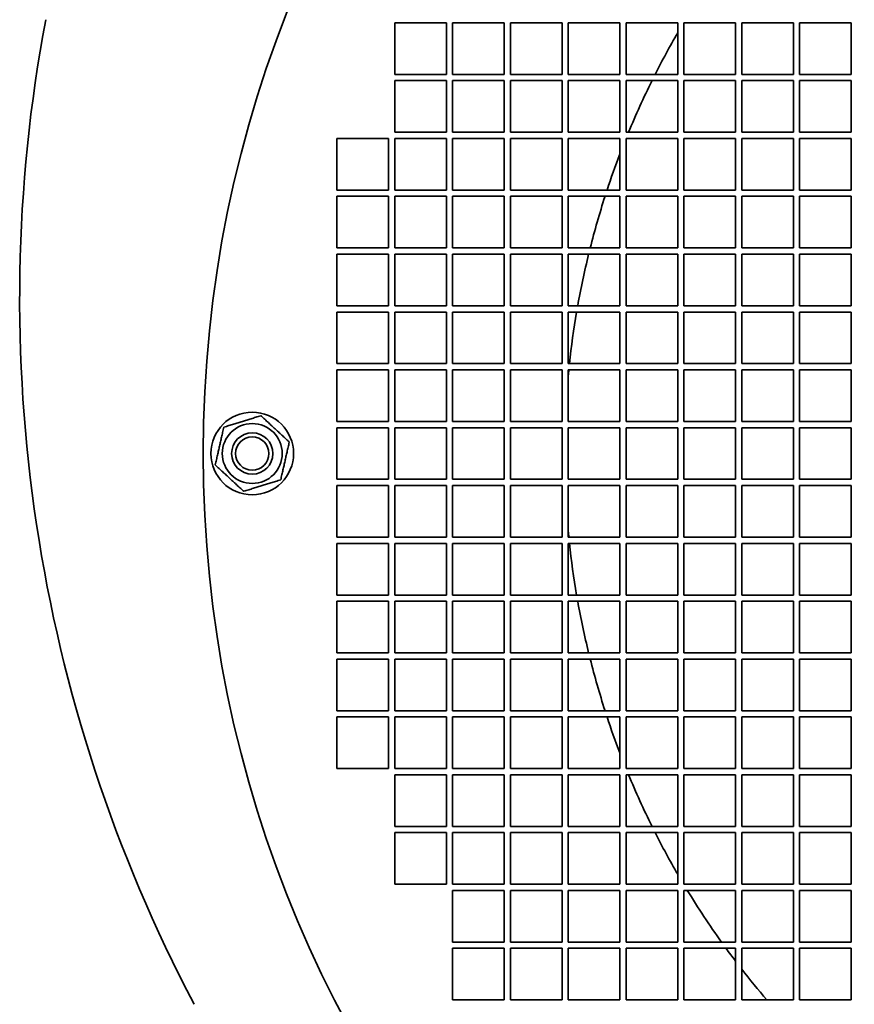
# Model space of a CAD drawing. Header units: millimetres. Extents: x 510 to 1170, y 165 to 1023.
# Tile 2 of 6: x 523 to 685, y 594 to 784. Entities that reach past the tile are written whole.
import ezdxf

# ---------------------------------------------------------------- set-up
doc = ezdxf.new("R2010")
doc.units = ezdxf.units.MM
doc.header["$LTSCALE"] = 4
doc.layers.add('Krawędzie widoczne(ISO)', color=7, linetype='Continuous', lineweight=35, true_color=0x262659)

msp = doc.modelspace()

# ---------------------------------------------------------------- linework, layer by layer
at = {"layer": 'Krawędzie widoczne(ISO)'}
for p, q in [((596.1, 773.64), (596.1, 783.64)), ((596.1, 783.64), (606.1, 783.64)), ((606.1, 783.64), (606.1, 773.64)), ((607.3, 773.64), (607.3, 783.64)), ((607.3, 783.64), (617.3, 783.64)), ((617.3, 783.64), (617.3, 773.64)), ((618.5, 773.64), (618.5, 783.64)), ((618.5, 783.64), (628.5, 783.64)), ((628.5, 783.64), (628.5, 773.64)), ((629.7, 773.64), (629.7, 783.64)), ((629.7, 783.64), (639.7, 783.64)), ((639.7, 783.64), (639.7, 773.64)), ((640.9, 773.64), (640.9, 783.64)), ((640.9, 783.64), (650.9, 783.64)), ((650.9, 783.64), (650.9, 773.64)), ((652.1, 783.64), (662.1, 783.64)), ((652.1, 773.64), (652.1, 783.64)), ((662.1, 783.64), (662.1, 773.64)), ((663.3, 773.64), (663.3, 783.64)), ((663.3, 783.64), (673.3, 783.64)), ((673.3, 783.64), (673.3, 773.64)), ((674.5, 773.64), (674.5, 783.64)), ((674.5, 783.64), (684.5, 783.64)), ((684.5, 783.64), (684.5, 773.64)), ((606.1, 773.64), (596.1, 773.64)), ((596.1, 762.44), (596.1, 772.44)), ((596.1, 772.44), (606.1, 772.44)), ((606.1, 772.44), (606.1, 762.44)), ((617.3, 773.64), (607.3, 773.64)), ((607.3, 762.44), (607.3, 772.44)), ((607.3, 772.44), (617.3, 772.44)), ((617.3, 772.44), (617.3, 762.44)), ((628.5, 773.64), (618.5, 773.64)), ((618.5, 762.44), (618.5, 772.44)), ((618.5, 772.44), (628.5, 772.44)), ((628.5, 772.44), (628.5, 762.44)), ((639.7, 773.64), (629.7, 773.64)), ((629.7, 762.44), (629.7, 772.44)), ((629.7, 772.44), (639.7, 772.44)), ((639.7, 772.44), (639.7, 762.44)), ((650.9, 773.64), (640.9, 773.64)), ((640.9, 762.44), (640.9, 772.44)), ((640.9, 772.44), (650.9, 772.44)), ((650.9, 772.44), (650.9, 762.44)), ((662.1, 773.64), (652.1, 773.64)), ((652.1, 772.44), (662.1, 772.44)), ((652.1, 762.44), (652.1, 772.44)), ((662.1, 772.44), (662.1, 762.44)), ((673.3, 773.64), (663.3, 773.64)), ((663.3, 762.44), (663.3, 772.44)), ((663.3, 772.44), (673.3, 772.44)), ((673.3, 772.44), (673.3, 762.44)), ((684.5, 773.64), (674.5, 773.64)), ((674.5, 762.44), (674.5, 772.44)), ((674.5, 772.44), (684.5, 772.44)), ((684.5, 772.44), (684.5, 762.44)), ((584.9, 751.24), (584.9, 761.24)), ((584.9, 761.24), (594.9, 761.24)), ((594.9, 761.24), (594.9, 751.24)), ((606.1, 762.44), (596.1, 762.44)), ((596.1, 751.24), (596.1, 761.24)), ((596.1, 761.24), (606.1, 761.24)), ((606.1, 761.24), (606.1, 751.24)), ((617.3, 762.44), (607.3, 762.44)), ((607.3, 751.24), (607.3, 761.24)), ((607.3, 761.24), (617.3, 761.24)), ((617.3, 761.24), (617.3, 751.24)), ((628.5, 762.44), (618.5, 762.44)), ((618.5, 751.24), (618.5, 761.24)), ((618.5, 761.24), (628.5, 761.24)), ((628.5, 761.24), (628.5, 751.24)), ((639.7, 762.44), (629.7, 762.44)), ((629.7, 751.24), (629.7, 761.24)), ((629.7, 761.24), (639.7, 761.24)), ((639.7, 761.24), (639.7, 751.24)), ((650.9, 762.44), (640.9, 762.44)), ((640.9, 751.24), (640.9, 761.24)), ((640.9, 761.24), (650.9, 761.24)), ((650.9, 761.24), (650.9, 751.24)), ((662.1, 762.44), (652.1, 762.44)), ((652.1, 761.24), (662.1, 761.24)), ((652.1, 751.24), (652.1, 761.24)), ((662.1, 761.24), (662.1, 751.24)), ((673.3, 762.44), (663.3, 762.44)), ((663.3, 751.24), (663.3, 761.24)), ((663.3, 761.24), (673.3, 761.24)), ((673.3, 761.24), (673.3, 751.24)), ((684.5, 762.44), (674.5, 762.44)), ((674.5, 751.24), (674.5, 761.24)), ((674.5, 761.24), (684.5, 761.24)), ((684.5, 761.24), (684.5, 751.24)), ((594.9, 751.24), (584.9, 751.24)), ((606.1, 751.24), (596.1, 751.24)), ((617.3, 751.24), (607.3, 751.24)), ((628.5, 751.24), (618.5, 751.24)), ((639.7, 751.24), (629.7, 751.24)), ((650.9, 751.24), (640.9, 751.24)), ((662.1, 751.24), (652.1, 751.24)), ((673.3, 751.24), (663.3, 751.24)), ((684.5, 751.24), (674.5, 751.24)), ((584.9, 740.04), (584.9, 750.04)), ((584.9, 750.04), (594.9, 750.04)), ((594.9, 750.04), (594.9, 740.04)), ((596.1, 740.04), (596.1, 750.04)), ((596.1, 750.04), (606.1, 750.04)), ((606.1, 750.04), (606.1, 740.04)), ((607.3, 740.04), (607.3, 750.04)), ((607.3, 750.04), (617.3, 750.04)), ((617.3, 750.04), (617.3, 740.04)), ((618.5, 740.04), (618.5, 750.04)), ((618.5, 750.04), (628.5, 750.04)), ((628.5, 750.04), (628.5, 740.04)), ((629.7, 740.04), (629.7, 750.04)), ((629.7, 750.04), (639.7, 750.04)), ((639.7, 750.04), (639.7, 740.04)), ((640.9, 740.04), (640.9, 750.04)), ((640.9, 750.04), (650.9, 750.04)), ((650.9, 750.04), (650.9, 740.04)), ((652.1, 750.04), (662.1, 750.04)), ((652.1, 740.04), (652.1, 750.04)), ((662.1, 750.04), (662.1, 740.04)), ((663.3, 740.04), (663.3, 750.04)), ((663.3, 750.04), (673.3, 750.04)), ((673.3, 750.04), (673.3, 740.04)), ((674.5, 740.04), (674.5, 750.04)), ((674.5, 750.04), (684.5, 750.04)), ((684.5, 750.04), (684.5, 740.04)), ((594.9, 740.04), (584.9, 740.04)), ((606.1, 740.04), (596.1, 740.04)), ((617.3, 740.04), (607.3, 740.04)), ((628.5, 740.04), (618.5, 740.04)), ((639.7, 740.04), (629.7, 740.04)), ((650.9, 740.04), (640.9, 740.04)), ((662.1, 740.04), (652.1, 740.04)), ((673.3, 740.04), (663.3, 740.04)), ((684.5, 740.04), (674.5, 740.04)), ((584.9, 728.84), (584.9, 738.84)), ((584.9, 738.84), (594.9, 738.84)), ((594.9, 738.84), (594.9, 728.84)), ((596.1, 728.84), (596.1, 738.84)), ((596.1, 738.84), (606.1, 738.84)), ((606.1, 738.84), (606.1, 728.84)), ((607.3, 728.84), (607.3, 738.84)), ((607.3, 738.84), (617.3, 738.84)), ((617.3, 738.84), (617.3, 728.84)), ((618.5, 728.84), (618.5, 738.84)), ((618.5, 738.84), (628.5, 738.84)), ((628.5, 738.84), (628.5, 728.84)), ((629.7, 728.84), (629.7, 738.84)), ((629.7, 738.84), (639.7, 738.84)), ((639.7, 738.84), (639.7, 728.84)), ((640.9, 728.84), (640.9, 738.84)), ((640.9, 738.84), (650.9, 738.84)), ((650.9, 738.84), (650.9, 728.84)), ((652.1, 738.84), (662.1, 738.84)), ((652.1, 728.84), (652.1, 738.84)), ((662.1, 738.84), (662.1, 728.84)), ((663.3, 728.84), (663.3, 738.84)), ((663.3, 738.84), (673.3, 738.84)), ((673.3, 738.84), (673.3, 728.84)), ((674.5, 728.84), (674.5, 738.84)), ((674.5, 738.84), (684.5, 738.84)), ((684.5, 738.84), (684.5, 728.84)), ((594.9, 728.84), (584.9, 728.84)), ((606.1, 728.84), (596.1, 728.84)), ((617.3, 728.84), (607.3, 728.84)), ((628.5, 728.84), (618.5, 728.84)), ((639.7, 728.84), (629.7, 728.84)), ((650.9, 728.84), (640.9, 728.84)), ((662.1, 728.84), (652.1, 728.84)), ((673.3, 728.84), (663.3, 728.84)), ((684.5, 728.84), (674.5, 728.84)), ((584.9, 717.64), (584.9, 727.64)), ((584.9, 727.64), (594.9, 727.64)), ((594.9, 727.64), (594.9, 717.64)), ((596.1, 717.64), (596.1, 727.64)), ((596.1, 727.64), (606.1, 727.64)), ((606.1, 727.64), (606.1, 717.64)), ((607.3, 717.64), (607.3, 727.64)), ((607.3, 727.64), (617.3, 727.64)), ((617.3, 727.64), (617.3, 717.64)), ((618.5, 717.64), (618.5, 727.64)), ((618.5, 727.64), (628.5, 727.64)), ((628.5, 727.64), (628.5, 717.64)), ((629.7, 717.64), (629.7, 727.64)), ((629.7, 727.64), (639.7, 727.64)), ((639.7, 727.64), (639.7, 717.64)), ((640.9, 717.64), (640.9, 727.64)), ((640.9, 727.64), (650.9, 727.64)), ((650.9, 727.64), (650.9, 717.64)), ((652.1, 727.64), (662.1, 727.64)), ((652.1, 717.64), (652.1, 727.64)), ((662.1, 727.64), (662.1, 717.64)), ((663.3, 717.64), (663.3, 727.64)), ((663.3, 727.64), (673.3, 727.64)), ((673.3, 727.64), (673.3, 717.64)), ((674.5, 717.64), (674.5, 727.64)), ((674.5, 727.64), (684.5, 727.64)), ((684.5, 727.64), (684.5, 717.64)), ((594.9, 717.64), (584.9, 717.64)), ((606.1, 717.64), (596.1, 717.64)), ((617.3, 717.64), (607.3, 717.64)), ((628.5, 717.64), (618.5, 717.64)), ((639.7, 717.64), (629.7, 717.64)), ((650.9, 717.64), (640.9, 717.64)), ((662.1, 717.64), (652.1, 717.64)), ((673.3, 717.64), (663.3, 717.64)), ((684.5, 717.64), (674.5, 717.64)), ((584.9, 706.44), (584.9, 716.44)), ((584.9, 716.44), (594.9, 716.44)), ((594.9, 716.44), (594.9, 706.44)), ((596.1, 706.44), (596.1, 716.44)), ((596.1, 716.44), (606.1, 716.44)), ((606.1, 716.44), (606.1, 706.44)), ((607.3, 706.44), (607.3, 716.44)), ((607.3, 716.44), (617.3, 716.44)), ((617.3, 716.44), (617.3, 706.44)), ((618.5, 706.44), (618.5, 716.44)), ((618.5, 716.44), (628.5, 716.44)), ((628.5, 716.44), (628.5, 706.44)), ((629.7, 706.44), (629.7, 716.44)), ((629.7, 716.44), (639.7, 716.44)), ((639.7, 716.44), (639.7, 706.44)), ((640.9, 706.44), (640.9, 716.44)), ((640.9, 716.44), (650.9, 716.44)), ((650.9, 716.44), (650.9, 706.44)), ((652.1, 716.44), (662.1, 716.44)), ((652.1, 706.44), (652.1, 716.44)), ((662.1, 716.44), (662.1, 706.44)), ((663.3, 706.44), (663.3, 716.44)), ((663.3, 716.44), (673.3, 716.44)), ((673.3, 716.44), (673.3, 706.44)), ((674.5, 706.44), (674.5, 716.44)), ((674.5, 716.44), (684.5, 716.44)), ((684.5, 716.44), (684.5, 706.44)), ((594.9, 706.44), (584.9, 706.44)), ((606.1, 706.44), (596.1, 706.44)), ((617.3, 706.44), (607.3, 706.44)), ((628.5, 706.44), (618.5, 706.44)), ((639.7, 706.44), (629.7, 706.44)), ((650.9, 706.44), (640.9, 706.44)), ((662.1, 706.44), (652.1, 706.44)), ((673.3, 706.44), (663.3, 706.44)), ((684.5, 706.44), (674.5, 706.44)), ((584.9, 695.24), (584.9, 705.24)), ((584.9, 705.24), (594.9, 705.24)), ((594.9, 705.24), (594.9, 695.24)), ((596.1, 695.24), (596.1, 705.24)), ((596.1, 705.24), (606.1, 705.24)), ((606.1, 705.24), (606.1, 695.24)), ((607.3, 695.24), (607.3, 705.24)), ((607.3, 705.24), (617.3, 705.24)), ((617.3, 705.24), (617.3, 695.24)), ((618.5, 695.24), (618.5, 705.24)), ((618.5, 705.24), (628.5, 705.24)), ((628.5, 705.24), (628.5, 695.24)), ((629.7, 695.24), (629.7, 705.24)), ((629.7, 705.24), (639.7, 705.24)), ((639.7, 705.24), (639.7, 695.24)), ((640.9, 695.24), (640.9, 705.24)), ((640.9, 705.24), (650.9, 705.24)), ((650.9, 705.24), (650.9, 695.24)), ((652.1, 695.24), (652.1, 705.24)), ((652.1, 705.24), (662.1, 705.24)), ((662.1, 705.24), (662.1, 695.24)), ((663.3, 695.24), (663.3, 705.24)), ((663.3, 705.24), (673.3, 705.24)), ((673.3, 705.24), (673.3, 695.24)), ((674.5, 695.24), (674.5, 705.24)), ((674.5, 705.24), (684.5, 705.24)), ((684.5, 705.24), (684.5, 695.24)), ((594.9, 695.24), (584.9, 695.24)), ((584.9, 684.04), (584.9, 694.04)), ((584.9, 694.04), (594.9, 694.04)), ((594.9, 694.04), (594.9, 684.04)), ((606.1, 695.24), (596.1, 695.24)), ((596.1, 684.04), (596.1, 694.04)), ((596.1, 694.04), (606.1, 694.04)), ((606.1, 694.04), (606.1, 684.04)), ((617.3, 695.24), (607.3, 695.24)), ((607.3, 684.04), (607.3, 694.04)), ((607.3, 694.04), (617.3, 694.04)), ((617.3, 694.04), (617.3, 684.04)), ((628.5, 695.24), (618.5, 695.24)), ((618.5, 684.04), (618.5, 694.04)), ((618.5, 694.04), (628.5, 694.04)), ((628.5, 694.04), (628.5, 684.04)), ((639.7, 695.24), (629.7, 695.24)), ((629.7, 684.04), (629.7, 694.04)), ((629.7, 694.04), (639.7, 694.04)), ((639.7, 694.04), (639.7, 684.04)), ((650.9, 695.24), (640.9, 695.24)), ((640.9, 684.04), (640.9, 694.04)), ((640.9, 694.04), (650.9, 694.04)), ((650.9, 694.04), (650.9, 684.04)), ((662.1, 695.24), (652.1, 695.24)), ((652.1, 684.04), (652.1, 694.04)), ((652.1, 694.04), (662.1, 694.04)), ((662.1, 694.04), (662.1, 684.04)), ((673.3, 695.24), (663.3, 695.24)), ((663.3, 684.04), (663.3, 694.04)), ((663.3, 694.04), (673.3, 694.04)), ((673.3, 694.04), (673.3, 684.04)), ((684.5, 695.24), (674.5, 695.24)), ((674.5, 684.04), (674.5, 694.04)), ((674.5, 694.04), (684.5, 694.04)), ((684.5, 694.04), (684.5, 684.04)), ((594.9, 684.04), (584.9, 684.04)), ((584.9, 672.84), (584.9, 682.84)), ((584.9, 682.84), (594.9, 682.84)), ((594.9, 682.84), (594.9, 672.84)), ((606.1, 684.04), (596.1, 684.04)), ((596.1, 672.84), (596.1, 682.84)), ((596.1, 682.84), (606.1, 682.84)), ((606.1, 682.84), (606.1, 672.84)), ((617.3, 684.04), (607.3, 684.04)), ((607.3, 672.84), (607.3, 682.84)), ((607.3, 682.84), (617.3, 682.84)), ((617.3, 682.84), (617.3, 672.84)), ((628.5, 684.04), (618.5, 684.04)), ((618.5, 672.84), (618.5, 682.84)), ((618.5, 682.84), (628.5, 682.84)), ((628.5, 682.84), (628.5, 672.84)), ((639.7, 684.04), (629.7, 684.04)), ((629.7, 672.84), (629.7, 682.84)), ((629.7, 682.84), (639.7, 682.84)), ((639.7, 682.84), (639.7, 672.84)), ((650.9, 684.04), (640.9, 684.04)), ((640.9, 672.84), (640.9, 682.84)), ((640.9, 682.84), (650.9, 682.84)), ((650.9, 682.84), (650.9, 672.84)), ((662.1, 684.04), (652.1, 684.04)), ((652.1, 672.84), (652.1, 682.84)), ((652.1, 682.84), (662.1, 682.84)), ((662.1, 682.84), (662.1, 672.84)), ((673.3, 684.04), (663.3, 684.04)), ((663.3, 672.84), (663.3, 682.84)), ((663.3, 682.84), (673.3, 682.84)), ((673.3, 682.84), (673.3, 672.84)), ((684.5, 684.04), (674.5, 684.04)), ((674.5, 672.84), (674.5, 682.84)), ((674.5, 682.84), (684.5, 682.84)), ((684.5, 682.84), (684.5, 672.84)), ((594.9, 672.84), (584.9, 672.84)), ((584.9, 661.64), (584.9, 671.64)), ((584.9, 671.64), (594.9, 671.64)), ((594.9, 671.64), (594.9, 661.64)), ((606.1, 672.84), (596.1, 672.84)), ((596.1, 661.64), (596.1, 671.64)), ((596.1, 671.64), (606.1, 671.64)), ((606.1, 671.64), (606.1, 661.64)), ((617.3, 672.84), (607.3, 672.84)), ((607.3, 661.64), (607.3, 671.64)), ((607.3, 671.64), (617.3, 671.64)), ((617.3, 671.64), (617.3, 661.64)), ((628.5, 672.84), (618.5, 672.84)), ((618.5, 661.64), (618.5, 671.64)), ((618.5, 671.64), (628.5, 671.64)), ((628.5, 671.64), (628.5, 661.64)), ((639.7, 672.84), (629.7, 672.84)), ((629.7, 661.64), (629.7, 671.64)), ((629.7, 671.64), (639.7, 671.64)), ((639.7, 671.64), (639.7, 661.64)), ((650.9, 672.84), (640.9, 672.84)), ((640.9, 661.64), (640.9, 671.64)), ((640.9, 671.64), (650.9, 671.64)), ((650.9, 671.64), (650.9, 661.64)), ((662.1, 672.84), (652.1, 672.84)), ((652.1, 661.64), (652.1, 671.64)), ((652.1, 671.64), (662.1, 671.64)), ((662.1, 671.64), (662.1, 661.64)), ((673.3, 672.84), (663.3, 672.84)), ((663.3, 661.64), (663.3, 671.64)), ((663.3, 671.64), (673.3, 671.64)), ((673.3, 671.64), (673.3, 661.64)), ((684.5, 672.84), (674.5, 672.84)), ((674.5, 661.64), (674.5, 671.64)), ((674.5, 671.64), (684.5, 671.64)), ((684.5, 671.64), (684.5, 661.64)), ((594.9, 661.64), (584.9, 661.64)), ((606.1, 661.64), (596.1, 661.64)), ((617.3, 661.64), (607.3, 661.64)), ((628.5, 661.64), (618.5, 661.64)), ((639.7, 661.64), (629.7, 661.64)), ((650.9, 661.64), (640.9, 661.64)), ((662.1, 661.64), (652.1, 661.64)), ((673.3, 661.64), (663.3, 661.64)), ((684.5, 661.64), (674.5, 661.64)), ((584.9, 650.44), (584.9, 660.44)), ((584.9, 660.44), (594.9, 660.44)), ((594.9, 660.44), (594.9, 650.44)), ((596.1, 650.44), (596.1, 660.44)), ((596.1, 660.44), (606.1, 660.44)), ((606.1, 660.44), (606.1, 650.44)), ((607.3, 650.44), (607.3, 660.44)), ((607.3, 660.44), (617.3, 660.44)), ((617.3, 660.44), (617.3, 650.44)), ((618.5, 650.44), (618.5, 660.44)), ((618.5, 660.44), (628.5, 660.44)), ((628.5, 660.44), (628.5, 650.44)), ((629.7, 650.44), (629.7, 660.44)), ((629.7, 660.44), (639.7, 660.44)), ((639.7, 660.44), (639.7, 650.44)), ((640.9, 650.44), (640.9, 660.44)), ((640.9, 660.44), (650.9, 660.44)), ((650.9, 660.44), (650.9, 650.44)), ((652.1, 650.44), (652.1, 660.44)), ((652.1, 660.44), (662.1, 660.44)), ((662.1, 660.44), (662.1, 650.44)), ((663.3, 650.44), (663.3, 660.44)), ((663.3, 660.44), (673.3, 660.44)), ((673.3, 660.44), (673.3, 650.44)), ((674.5, 650.44), (674.5, 660.44)), ((674.5, 660.44), (684.5, 660.44)), ((684.5, 660.44), (684.5, 650.44)), ((594.9, 650.44), (584.9, 650.44)), ((606.1, 650.44), (596.1, 650.44)), ((617.3, 650.44), (607.3, 650.44)), ((628.5, 650.44), (618.5, 650.44)), ((639.7, 650.44), (629.7, 650.44)), ((650.9, 650.44), (640.9, 650.44)), ((662.1, 650.44), (652.1, 650.44)), ((673.3, 650.44), (663.3, 650.44)), ((684.5, 650.44), (674.5, 650.44)), ((584.9, 639.24), (584.9, 649.24)), ((584.9, 649.24), (594.9, 649.24)), ((594.9, 649.24), (594.9, 639.24)), ((596.1, 639.24), (596.1, 649.24)), ((596.1, 649.24), (606.1, 649.24)), ((606.1, 649.24), (606.1, 639.24)), ((607.3, 639.24), (607.3, 649.24)), ((607.3, 649.24), (617.3, 649.24)), ((617.3, 649.24), (617.3, 639.24)), ((618.5, 639.24), (618.5, 649.24)), ((618.5, 649.24), (628.5, 649.24)), ((628.5, 649.24), (628.5, 639.24)), ((629.7, 639.24), (629.7, 649.24)), ((629.7, 649.24), (639.7, 649.24)), ((639.7, 649.24), (639.7, 639.24)), ((640.9, 639.24), (640.9, 649.24)), ((640.9, 649.24), (650.9, 649.24)), ((650.9, 649.24), (650.9, 639.24)), ((652.1, 639.24), (652.1, 649.24)), ((652.1, 649.24), (662.1, 649.24)), ((662.1, 649.24), (662.1, 639.24)), ((663.3, 639.24), (663.3, 649.24)), ((663.3, 649.24), (673.3, 649.24)), ((673.3, 649.24), (673.3, 639.24)), ((674.5, 639.24), (674.5, 649.24)), ((674.5, 649.24), (684.5, 649.24)), ((684.5, 649.24), (684.5, 639.24)), ((594.9, 639.24), (584.9, 639.24)), ((606.1, 639.24), (596.1, 639.24)), ((617.3, 639.24), (607.3, 639.24)), ((628.5, 639.24), (618.5, 639.24)), ((639.7, 639.24), (629.7, 639.24)), ((650.9, 639.24), (640.9, 639.24)), ((662.1, 639.24), (652.1, 639.24)), ((673.3, 639.24), (663.3, 639.24)), ((684.5, 639.24), (674.5, 639.24)), ((596.1, 628.04), (596.1, 638.04)), ((596.1, 638.04), (606.1, 638.04)), ((606.1, 638.04), (606.1, 628.04)), ((607.3, 628.04), (607.3, 638.04)), ((607.3, 638.04), (617.3, 638.04)), ((617.3, 638.04), (617.3, 628.04)), ((618.5, 628.04), (618.5, 638.04)), ((618.5, 638.04), (628.5, 638.04)), ((628.5, 638.04), (628.5, 628.04)), ((629.7, 628.04), (629.7, 638.04)), ((629.7, 638.04), (639.7, 638.04)), ((639.7, 638.04), (639.7, 628.04)), ((640.9, 628.04), (640.9, 638.04)), ((640.9, 638.04), (650.9, 638.04)), ((650.9, 638.04), (650.9, 628.04)), ((652.1, 628.04), (652.1, 638.04)), ((652.1, 638.04), (662.1, 638.04)), ((662.1, 638.04), (662.1, 628.04)), ((663.3, 628.04), (663.3, 638.04)), ((663.3, 638.04), (673.3, 638.04)), ((673.3, 638.04), (673.3, 628.04)), ((674.5, 628.04), (674.5, 638.04)), ((674.5, 638.04), (684.5, 638.04)), ((684.5, 638.04), (684.5, 628.04)), ((606.1, 628.04), (596.1, 628.04)), ((617.3, 628.04), (607.3, 628.04)), ((628.5, 628.04), (618.5, 628.04)), ((639.7, 628.04), (629.7, 628.04)), ((650.9, 628.04), (640.9, 628.04)), ((662.1, 628.04), (652.1, 628.04)), ((673.3, 628.04), (663.3, 628.04)), ((684.5, 628.04), (674.5, 628.04)), ((596.1, 616.84), (596.1, 626.84)), ((596.1, 626.84), (606.1, 626.84)), ((606.1, 626.84), (606.1, 616.84)), ((607.3, 616.84), (607.3, 626.84)), ((607.3, 626.84), (617.3, 626.84)), ((617.3, 626.84), (617.3, 616.84)), ((618.5, 616.84), (618.5, 626.84)), ((618.5, 626.84), (628.5, 626.84)), ((628.5, 626.84), (628.5, 616.84)), ((629.7, 616.84), (629.7, 626.84)), ((629.7, 626.84), (639.7, 626.84)), ((639.7, 626.84), (639.7, 616.84)), ((640.9, 616.84), (640.9, 626.84)), ((640.9, 626.84), (650.9, 626.84)), ((650.9, 626.84), (650.9, 616.84)), ((652.1, 616.84), (652.1, 626.84)), ((652.1, 626.84), (662.1, 626.84)), ((662.1, 626.84), (662.1, 616.84)), ((663.3, 616.84), (663.3, 626.84)), ((663.3, 626.84), (673.3, 626.84)), ((673.3, 626.84), (673.3, 616.84)), ((674.5, 616.84), (674.5, 626.84)), ((674.5, 626.84), (684.5, 626.84)), ((684.5, 626.84), (684.5, 616.84)), ((606.1, 616.84), (596.1, 616.84)), ((617.3, 616.84), (607.3, 616.84)), ((628.5, 616.84), (618.5, 616.84)), ((639.7, 616.84), (629.7, 616.84)), ((650.9, 616.84), (640.9, 616.84)), ((662.1, 616.84), (652.1, 616.84)), ((673.3, 616.84), (663.3, 616.84)), ((684.5, 616.84), (674.5, 616.84)), ((607.3, 605.64), (607.3, 615.64)), ((607.3, 615.64), (617.3, 615.64)), ((617.3, 615.64), (617.3, 605.64)), ((618.5, 605.64), (618.5, 615.64)), ((618.5, 615.64), (628.5, 615.64)), ((628.5, 615.64), (628.5, 605.64)), ((629.7, 605.64), (629.7, 615.64)), ((629.7, 615.64), (639.7, 615.64)), ((639.7, 615.64), (639.7, 605.64)), ((640.9, 605.64), (640.9, 615.64)), ((640.9, 615.64), (650.9, 615.64)), ((650.9, 615.64), (650.9, 605.64)), ((652.1, 605.64), (652.1, 615.64)), ((652.1, 615.64), (662.1, 615.64)), ((662.1, 615.64), (662.1, 605.64)), ((663.3, 605.64), (663.3, 615.64)), ((663.3, 615.64), (673.3, 615.64)), ((673.3, 615.64), (673.3, 605.64)), ((674.5, 605.64), (674.5, 615.64)), ((674.5, 615.64), (684.5, 615.64)), ((684.5, 615.64), (684.5, 605.64)), ((617.3, 605.64), (607.3, 605.64)), ((607.3, 594.44), (607.3, 604.44)), ((607.3, 604.44), (617.3, 604.44)), ((617.3, 604.44), (617.3, 594.44)), ((628.5, 605.64), (618.5, 605.64)), ((618.5, 594.44), (618.5, 604.44)), ((618.5, 604.44), (628.5, 604.44)), ((628.5, 604.44), (628.5, 594.44)), ((639.7, 605.64), (629.7, 605.64)), ((629.7, 594.44), (629.7, 604.44)), ((629.7, 604.44), (639.7, 604.44)), ((639.7, 604.44), (639.7, 594.44)), ((650.9, 605.64), (640.9, 605.64)), ((640.9, 594.44), (640.9, 604.44)), ((640.9, 604.44), (650.9, 604.44)), ((650.9, 604.44), (650.9, 594.44)), ((662.1, 605.64), (652.1, 605.64)), ((652.1, 594.44), (652.1, 604.44)), ((652.1, 604.44), (662.1, 604.44)), ((662.1, 604.44), (662.1, 594.44)), ((673.3, 605.64), (663.3, 605.64)), ((663.3, 594.44), (663.3, 604.44)), ((663.3, 604.44), (673.3, 604.44)), ((673.3, 604.44), (673.3, 594.44)), ((684.5, 605.64), (674.5, 605.64)), ((674.5, 594.44), (674.5, 604.44)), ((674.5, 604.44), (684.5, 604.44)), ((684.5, 604.44), (684.5, 594.44)), ((617.3, 594.44), (607.3, 594.44)), ((628.5, 594.44), (618.5, 594.44)), ((639.7, 594.44), (629.7, 594.44)), ((650.9, 594.44), (640.9, 594.44)), ((662.1, 594.44), (652.1, 594.44)), ((673.3, 594.44), (663.3, 594.44)), ((684.5, 594.44), (674.5, 594.44))]:
    msp.add_line(p, q, dxfattribs=at)
for centre, radius in [((791.5, 700.24), 232.5), ((568.5, 700.24), 8), ((568.5, 700.24), 5.8), ((568.5, 700.24), 4), ((568.5, 700.24), 4), ((568.5, 700.24), 3.23)]:
    msp.add_circle(centre, radius, dxfattribs=at)
for centre, radius, start, end in [((816.31, 730.16), 292.86, 169.357, 207.7976), ((791.5, 700.24), 162.5, 149.9091, 153.1477), ((791.5, 700.24), 162.5, 153.6209, 157.4947), ((791.5, 700.24), 162.5, 159.0919, 161.7088), ((791.5, 700.24), 162.5, 162.1539, 165.8227), ((791.5, 700.24), 162.5, 166.2587, 169.8631), ((791.5, 700.24), 162.5, 170.2927, 173.8532), ((791.5, 700.24), 162.5, 174.2785, 174.6799), ((791.5, 700.24), 162.5, 185.3201, 185.7215), ((791.5, 700.24), 162.5, 186.1468, 189.7073), ((791.5, 700.24), 162.5, 190.1369, 193.7413), ((791.5, 700.24), 162.5, 194.1773, 197.8461), ((791.5, 700.24), 162.5, 198.2912, 200.9081), ((791.5, 700.24), 162.5, 202.5053, 206.3791), ((791.5, 700.24), 162.5, 206.8523, 210.0909), ((791.5, 700.24), 162.5, 211.3735, 215.6022), ((791.5, 700.24), 162.5, 216.1243, 217.2211), ((791.5, 700.24), 162.5, 217.915, 220.6228)]:
    msp.add_arc(centre, radius, start, end, dxfattribs=at)
for points in [[(562.99, 705.34), (566.58, 706.45), (570.16, 707.56)], [(570.16, 707.56), (572.92, 705.01), (575.67, 702.46)], [(561.33, 698.02), (562.16, 701.68), (562.99, 705.34)], [(575.67, 702.46), (574.84, 698.8), (574.01, 695.14)], [(566.84, 692.92), (564.09, 695.47), (561.33, 698.02)], [(574.01, 695.14), (570.42, 694.03), (566.84, 692.92)]]:
    msp.add_rational_spline(points, [1, 1.15470053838, 1], degree=2, dxfattribs=at)

doc.saveas('drawing.dxf')
